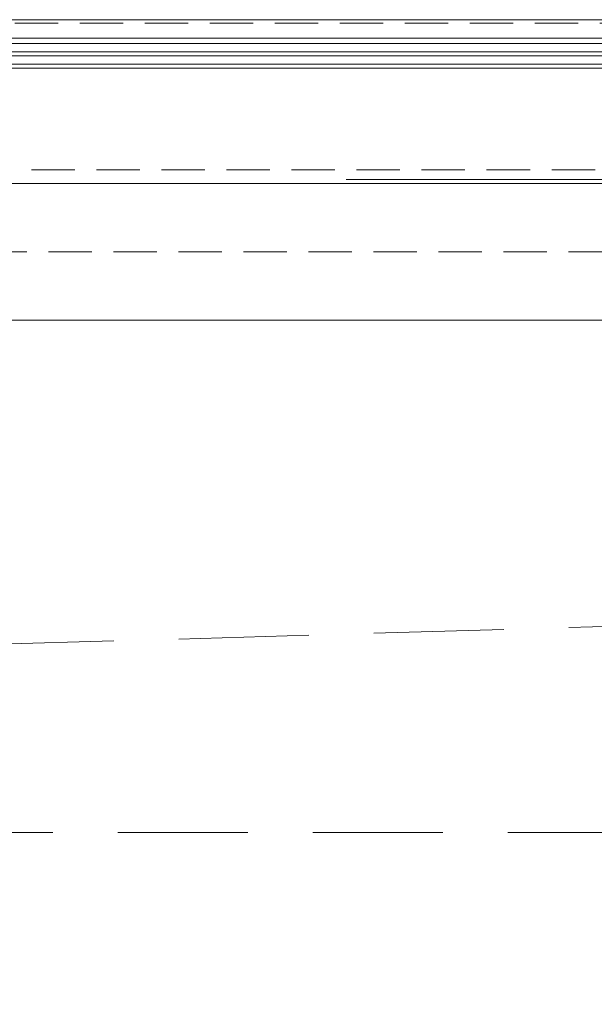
# Model space of a CAD drawing. Header units: millimetres. Extents: x 144573 to 336993, y 74252 to 247042.
# Tile 201 of 256: x 156640 to 157481, y 196854 to 198295. Entities that reach past the tile are written whole.
import ezdxf

# ---------------------------------------------------------------- set-up
doc = ezdxf.new("R2010")
doc.units = ezdxf.units.MM
doc.linetypes.add('ČÁRKOVANÁ', pattern=[19.05, 12.7, -6.35])
for name, color, linetype, lineweight in [('FASÁDA DETAILNÍ', 255, 'Continuous', 0), ('NOVA', 255, 'Continuous', 0), ('TENKA', 255, 'Continuous', 0)]:
    doc.layers.add(name, color=color, linetype=linetype, lineweight=lineweight)

msp = doc.modelspace()

# ---------------------------------------------------------------- linework, layer by layer
at = {"layer": 'FASÁDA DETAILNÍ'}
for p, q in [((146726.48, 198268.259), (157106.98, 198268.259)), ((157106.98, 198260.259), (146726.48, 198260.259)), ((157106.98, 198268.259), (158151.48, 198268.259)), ((158164.518, 198260.259), (157106.98, 198260.259)), ((146726.48, 198248.259), (157106.98, 198248.259)), ((157106.98, 198242.259), (146726.48, 198242.259)), ((157106.98, 198248.259), (158164.518, 198248.259)), ((158164.518, 198242.259), (157106.98, 198242.259)), ((146726.48, 198230.259), (158164.518, 198230.259)), ((158151.479, 198224.259), (146726.48, 198224.259)), ((159754.98, 198061.259), (157117.98, 198061.259))]:
    msp.add_line(p, q, dxfattribs=at)
for points in [[(173301.48, 174615.259), (146721.48, 174615.259), (146721.48, 198295.259), (173301.48, 198295.259)], [(173061.48, 174855.259), (146961.48, 174855.259), (146961.48, 198055.259), (173061.48, 198055.259)]]:
    msp.add_lwpolyline(points, close=True, dxfattribs=at)
at = {"layer": 'FASÁDA DETAILNÍ', "linetype": 'ČÁRKOVANÁ', "ltscale": 5}
for points in [[(173296.48, 174620.259), (146726.48, 174620.259), (146726.48, 198290.259), (173296.48, 198290.259)], [(173081.48, 174835.259), (146941.48, 174835.259), (146941.48, 198075.259), (173081.48, 198075.259)], [(172961.48, 174955.259), (147061.48, 174955.259), (147061.48, 197955.259), (172961.48, 197955.259)]]:
    msp.add_lwpolyline(points, close=True, dxfattribs=at)
at = {"layer": 'NOVA', "linetype": 'ČÁRKOVANÁ', "ltscale": 15}
msp.add_line((147161.48, 197105.259), (172861.48, 197855.259), dxfattribs=at)
at = {"layer": 'NOVA'}
msp.add_line((160235.98, 197855.259), (155553.98, 197855.259), dxfattribs=at)
at = {"layer": 'NOVA', "linetype": 'ČÁRKOVANÁ', "ltscale": 15}
msp.add_lwpolyline([(154211.48, 197105.259), (160511.48, 197105.259)], dxfattribs=at)
at = {"layer": 'TENKA', "linetype": 'ČÁRKOVANÁ', "ltscale": 7}
msp.add_lwpolyline([(147718.98, 197855.259), (172861.48, 197855.259), (172861.48, 175055.259), (147718.98, 175055.259)], close=True, dxfattribs=at)

doc.saveas('drawing.dxf')
